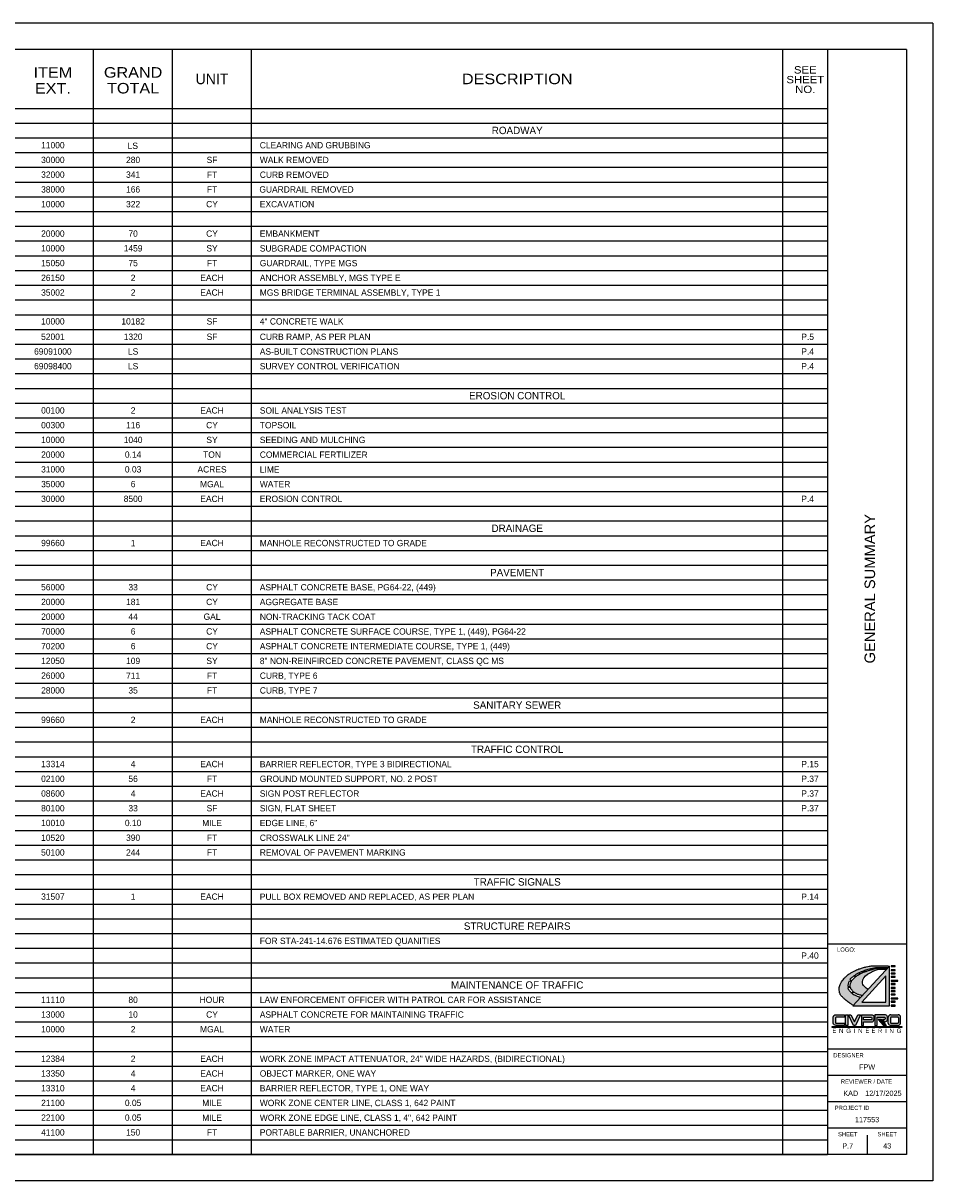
# Model space of a CAD drawing. Header units: feet. Extents: x 4.5 to 38.5, y 187.4 to 209.4.
# Tile 2 of 2: x 21.2 to 38.5, y 187.4 to 209.4. Entities that reach past the tile are written whole.
import ezdxf
from ezdxf.enums import TextEntityAlignment as Align

# ---------------------------------------------------------------- set-up
doc = ezdxf.new("R2010")
doc.units = ezdxf.units.FT
doc.header["$MEASUREMENT"] = 0
for name, color, linetype in [('DR_P_Text', 7, 'Continuous'), ('SH_Border', 7, 'Continuous'), ('SH_Data', 7, 'Continuous'), ('SH_Text', 7, 'Continuous'), ('SHT_LOGO_BLACK', 7, 'Continuous'), ('SHT_LOGO_BLUE', 160, 'Continuous'), ('SHT_LOGO_GREY', 9, 'Continuous')]:
    doc.layers.add(name, color=color, linetype=linetype)
doc.styles.add('Font 70-Sub Title', font='txt', dxfattribs={"width": 1.15, "height": 0.17})
doc.styles.add('Font 70-Title', font='txt', dxfattribs={"width": 1.15, "height": 0.2})
doc.styles.add('OHDOTSymbols', font='arial.ttf')
doc.styles.add('Straight-Normal', font='font30.shx', dxfattribs={"height": 0.1})
doc.styles.add('Straight-Sub Title', font='font30.shx', dxfattribs={"height": 0.17})

msp = doc.modelspace()

# ---------------------------------------------------------------- hatches: boundary and pattern name
at = {"layer": 'SHT_LOGO_BLACK', "linetype": 'Continuous'}
h = msp.add_hatch(color=256, dxfattribs=at)
h.dxf.hatch_style = 1
h.paths.add_polyline_path([(36.973, 190.967, -0.010054), (36.968, 190.972), (37, 191.005, 0.003974), (37.004, 191.001, 0.040776), (37.01, 190.997, 0.006066), (37.055, 190.971, 0.061249), (37.105, 190.95, 0.038297), (37.165, 190.938), (37.272, 191.054), (37.234, 191.078), (37.217, 191.098), (37.185, 191.128), (37.174, 191.149), (37.166, 191.171), (37.167, 191.198), (37.173, 191.234), (37.189, 191.271), (37.22, 191.309), (37.263, 191.342), (37.309, 191.369), (37.366, 191.399), (37.412, 191.418), (37.449, 191.43), (37.51, 191.44), (37.596, 191.44), (37.628, 191.439), (37.644, 191.457, -0.000418), (37.599, 191.457, -0.000949), (37.575, 191.457, -0.000351), (37.505, 191.458, 0.00107), (37.483, 191.458, 0.017555), (37.455, 191.457, 0.017743), (37.427, 191.454, 0.003592), (37.423, 191.454), (37.42, 191.469, -0.03869), (37.428, 191.47, -0.000239), (37.434, 191.47, 0.000026), (37.485, 191.47, 0.000048), (37.562, 191.47, 0.000037), (37.656, 191.47), (37.682, 191.497, 0.003624), (37.608, 191.501, 0.007413), (37.572, 191.502, 0.000904), (37.454, 191.504, 0.00451), (37.43, 191.504, 0.019073), (37.365, 191.502, 0.017331), (37.294, 191.494, 0.019514), (37.238, 191.483, 0.015338), (37.166, 191.464, 0.012204), (37.098, 191.442, 0.017423), (37.051, 191.423, 0.014015), (37.018, 191.408, 0.009535), (36.97, 191.383, 0.020378), (36.915, 191.35, 0.02598), (36.875, 191.32, 0.027565), (36.847, 191.295, 0.018891), (36.811, 191.255, 0.020789), (36.781, 191.216, 0.020828), (36.755, 191.175, 0.034599), (36.74, 191.145, 0.032145), (36.728, 191.111, 0.062269), (36.722, 191.068, 0.050433), (36.727, 191.013, 0.025118), (36.736, 190.976, 0.057831), (36.742, 190.96, 0.025804), (36.756, 190.939, 0.04348), (36.766, 190.928, 0.002738), (36.783, 190.91, 0.002118), (36.806, 190.889, 0.001598), (36.844, 190.853, 0.006576), (36.853, 190.845, 0.02396), (36.856, 190.843, 0.001113), (36.922, 190.795, 0.009085), (36.946, 190.778, 0.004888), (36.99, 190.749), (37.131, 190.902, -0.03184), (37.102, 190.906, -0.071165), (37.072, 190.917, -0.016789), (37.047, 190.931, 0.028454), (37.033, 190.939, 0.050722), (37.008, 190.947, -0.071433), (36.991, 190.954, -0.049376)])
h.paths.add_polyline_path([(36.959, 190.981, -0.010823), (36.954, 190.987, -0.001747), (36.941, 191.003, 0.001596), (36.926, 191.021, 0.003876), (36.912, 191.038, -0.006206), (36.903, 191.048, -0.097322), (36.899, 191.057, -0.038974), (36.894, 191.079, -0.011737), (36.893, 191.089), (36.935, 191.094, 0.028633), (36.941, 191.075, 0.056422), (36.949, 191.061, 0.018655), (36.962, 191.044, 0.019312), (36.975, 191.029, 0.013666), (36.989, 191.015, 0.001157), (36.991, 191.013)], flags=16)
h.paths.add_polyline_path([(36.932, 191.11), (36.892, 191.108, -0.015908), (36.892, 191.119, -0.022838), (36.895, 191.141, -0.018474), (36.9, 191.167, -0.026037), (36.908, 191.194, -0.016666), (36.917, 191.217), (36.956, 191.206, 0.001651), (36.954, 191.202, 0.015544), (36.944, 191.179, 0.016487), (36.935, 191.157, 0.075188), (36.931, 191.131, 0.042887)], flags=16)
h.paths.add_polyline_path([(36.963, 191.219), (36.924, 191.233, -0.024038), (36.935, 191.253, -0.06415), (36.946, 191.266, -0.021969), (36.962, 191.28, -0.008749), (37.004, 191.311, -0.000355), (37.007, 191.314), (37.029, 191.286, 0.002531), (37.009, 191.269, 0.006928), (36.979, 191.242, 0.028635), (36.972, 191.235, 0.053806), (36.968, 191.23, 0.004266)], flags=16)
h.paths.add_polyline_path([(37.036, 191.292), (37.015, 191.319, -0.00319), (37.047, 191.342, -0.013578), (37.061, 191.351, -0.029845), (37.089, 191.367, -0.004092), (37.099, 191.371), (37.115, 191.345, 0.013659), (37.079, 191.324, 0.029225), (37.056, 191.309, 0.009297), (37.042, 191.297, 0.000639)], flags=16)
h.paths.add_polyline_path([(37.123, 191.349), (37.108, 191.375, -0.011307), (37.137, 191.387, -0.010591), (37.159, 191.395, 0.011749), (37.18, 191.402, 0.016183), (37.193, 191.408), (37.202, 191.385, 0.017905), (37.169, 191.372, 0.011223)], flags=16)
h.paths.add_polyline_path([(37.211, 191.389), (37.202, 191.412, 0.010824), (37.211, 191.417, -0.05835), (37.231, 191.425, -0.01154), (37.253, 191.431, -0.00345), (37.298, 191.442), (37.306, 191.419, 0.012845), (37.263, 191.407, 0.008036), (37.235, 191.397, 0.004709)], flags=16)
h.paths.add_polyline_path([(37.316, 191.422), (37.309, 191.444, -0.000481), (37.339, 191.451, 0.000864), (37.352, 191.454, 0.00468), (37.374, 191.459, -0.004072), (37.398, 191.465, -0.008774), (37.41, 191.468), (37.414, 191.452, 0.005656), (37.408, 191.451, 0.0202), (37.391, 191.446, 0.019573), (37.368, 191.439, -0.017067), (37.342, 191.429, -0.007865)], flags=16)
h = msp.add_hatch(color=256, dxfattribs=at)
h.dxf.hatch_style = 1
h.paths.add_polyline_path([(37.713, 190.737), (37.789, 190.737), (37.789, 190.752), (37.713, 190.752)])
h.paths.add_polyline_path([(37.713, 190.828), (37.713, 190.813), (37.789, 190.813), (37.789, 190.828)])
h.paths.add_polyline_path([(37.835, 190.875), (37.835, 190.889), (37.713, 190.889), (37.712, 190.875)])
h.paths.add_polyline_path([(37.713, 190.965), (37.713, 190.951), (37.789, 190.951), (37.789, 190.965)])
h.paths.add_polyline_path([(37.713, 191.012), (37.789, 191.012), (37.789, 191.027), (37.713, 191.027)])
h.paths.add_polyline_path([(37.713, 191.088), (37.713, 191.074), (37.789, 191.074), (37.789, 191.088)])
h.paths.add_polyline_path([(37.713, 191.164), (37.713, 191.15), (37.789, 191.15), (37.789, 191.164)])
h.paths.add_polyline_path([(37.835, 191.211), (37.835, 191.226), (37.713, 191.226), (37.712, 191.211)])
h.paths.add_polyline_path([(37.789, 191.287), (37.789, 191.302), (37.713, 191.302), (37.713, 191.287)])
h.paths.add_polyline_path([(37.713, 191.363), (37.713, 191.348), (37.789, 191.348), (37.789, 191.363)])
h.paths.add_polyline_path([(37.789, 191.41), (37.789, 191.424), (37.713, 191.424), (37.713, 191.41)])
h.paths.add_polyline_path([(37.789, 191.486), (37.789, 191.5), (37.713, 191.5), (37.713, 191.486)])
at = {"layer": 'SHT_LOGO_BLUE'}
h = msp.add_hatch(color=256, dxfattribs=at)
h.dxf.hatch_style = 1
h.paths.add_polyline_path([(36.652, 190.51, -0.44246), (36.667, 190.527), (36.825, 190.527), (36.825, 190.57), (36.656, 190.57, 0.436831), (36.61, 190.527), (36.61, 190.413, 0.355742), (36.665, 190.368), (36.823, 190.368), (36.823, 190.41), (36.669, 190.41, -0.466077), (36.652, 190.424)])
h.paths.add_polyline_path([(36.885, 190.57), (36.841, 190.57), (36.841, 190.367), (36.885, 190.368)])
h.paths.add_polyline_path([(36.995, 190.368), (37.032, 190.368), (37.127, 190.57), (37.08, 190.57), (37.011, 190.436), (36.946, 190.57), (36.898, 190.57)])
h.paths.add_polyline_path([(37.184, 190.435), (37.339, 190.435, 0.384335), (37.381, 190.473), (37.382, 190.535, 0.413942), (37.347, 190.57), (37.148, 190.57), (37.148, 190.367), (37.184, 190.367)])
h.paths.add_polyline_path([(37.186, 190.477), (37.186, 190.526), (37.33, 190.526, -0.363757), (37.344, 190.515, -0.087868), (37.344, 190.491, -0.553906), (37.329, 190.477)], flags=16)
h.paths.add_polyline_path([(37.587, 190.484), (37.543, 190.484), (37.58, 190.439), (37.595, 190.439, 0.37317), (37.638, 190.476), (37.638, 190.532, 0.37162), (37.605, 190.569), (37.399, 190.569), (37.399, 190.368), (37.442, 190.368), (37.442, 190.526), (37.582, 190.526, -0.38138), (37.595, 190.515), (37.595, 190.495, -0.307867)])
h.paths.add_polyline_path([(37.702, 190.57, 0.436831), (37.656, 190.527), (37.656, 190.413, 0.355742), (37.711, 190.368), (37.834, 190.368, 0.355742), (37.889, 190.413), (37.889, 190.527, 0.436831), (37.843, 190.57)])
h.paths.add_polyline_path([(37.832, 190.527, -0.386521), (37.847, 190.513), (37.847, 190.428, -0.436448), (37.832, 190.41), (37.715, 190.41, -0.466076), (37.698, 190.424), (37.698, 190.51, -0.44246), (37.713, 190.527)], flags=16)
h = msp.add_hatch(color=256, dxfattribs=at)
h.dxf.hatch_style = 1
h.paths.add_polyline_path([(37.529, 190.484), (37.5, 190.484), (37.598, 190.368), (37.623, 190.368)])
at = {"layer": 'SHT_LOGO_GREY'}
h = msp.add_hatch(color=256, dxfattribs=at)
h.dxf.hatch_style = 1
h.paths.add_polyline_path([(37.682, 191.497), (36.98, 190.739), (37.682, 190.739)])
h.paths.add_polyline_path([(37.607, 190.813), (37.153, 190.813), (37.607, 191.311)], flags=16)
h = msp.add_hatch(color=256, dxfattribs=at)
h.dxf.hatch_style = 1
h.paths.add_polyline_path([(37.496, 190.484), (37.466, 190.484), (37.565, 190.368), (37.589, 190.368)])

# ---------------------------------------------------------------- linework, layer by layer
at = {"layer": 'SH_Border'}
for p, q in [((38.503, 209.416), (4.503, 209.416)), ((38.503, 209.416), (38.503, 187.416)), ((38.003, 208.916), (5.003, 208.916)), ((36.503, 208.916), (36.503, 187.916)), ((38.003, 208.916), (38.003, 187.916)), ((38.003, 191.916), (36.503, 191.916)), ((38.003, 189.916), (36.503, 189.916)), ((38.003, 189.416), (36.503, 189.416)), ((38.003, 188.916), (36.503, 188.916)), ((38.003, 188.416), (36.503, 188.416)), ((37.253, 188.286), (37.253, 187.916)), ((38.003, 187.916), (5.003, 187.916)), ((38.503, 187.416), (4.503, 187.416))]:
    msp.add_line(p, q, dxfattribs=at)
at = {"layer": 'SH_Data', "color": 7, "linetype": 'Continuous'}
for p, q in [((22.553, 187.916), (22.553, 208.916)), ((24.053, 187.916), (24.053, 208.916)), ((25.553, 187.916), (25.553, 208.916)), ((35.653, 187.916), (35.653, 208.916)), ((6.003, 207.796), (36.503, 207.796)), ((6.003, 207.516), (36.503, 207.516)), ((6.003, 207.236), (36.503, 207.236)), ((6.003, 206.956), (36.503, 206.956)), ((6.003, 206.676), (36.503, 206.676)), ((6.003, 206.396), (36.503, 206.396)), ((6.003, 206.116), (36.503, 206.116)), ((6.003, 205.836), (36.503, 205.836)), ((6.003, 205.556), (36.503, 205.556)), ((6.003, 205.276), (36.503, 205.276)), ((6.003, 204.996), (36.503, 204.996)), ((6.003, 204.716), (36.503, 204.716)), ((6.003, 204.436), (36.503, 204.436)), ((6.003, 204.156), (36.503, 204.156)), ((6.003, 203.876), (36.503, 203.876)), ((6.003, 203.596), (36.503, 203.596)), ((6.003, 203.316), (36.503, 203.316)), ((6.003, 203.036), (36.503, 203.036)), ((6.003, 202.756), (36.503, 202.756)), ((6.003, 202.476), (36.503, 202.476)), ((6.003, 202.196), (36.503, 202.196)), ((6.003, 201.916), (36.503, 201.916)), ((6.003, 201.636), (36.503, 201.636)), ((6.003, 201.356), (36.503, 201.356)), ((6.003, 201.076), (36.503, 201.076)), ((6.003, 200.796), (36.503, 200.796)), ((6.003, 200.516), (36.503, 200.516)), ((6.003, 200.236), (36.503, 200.236)), ((6.003, 199.956), (36.503, 199.956)), ((6.003, 199.676), (36.503, 199.676)), ((6.003, 199.396), (36.503, 199.396)), ((6.003, 199.116), (36.503, 199.116)), ((6.003, 198.836), (36.503, 198.836)), ((6.003, 198.556), (36.503, 198.556)), ((6.003, 198.276), (36.503, 198.276)), ((6.003, 197.996), (36.503, 197.996)), ((6.003, 197.716), (36.503, 197.716)), ((6.003, 197.436), (36.503, 197.436)), ((6.003, 197.156), (36.503, 197.156)), ((6.003, 196.876), (36.503, 196.876)), ((6.003, 196.596), (36.503, 196.596)), ((6.003, 196.316), (36.503, 196.316)), ((6.003, 196.036), (36.503, 196.036)), ((6.003, 195.756), (36.503, 195.756)), ((6.003, 195.476), (36.503, 195.476)), ((6.003, 195.196), (36.503, 195.196)), ((6.003, 194.916), (36.503, 194.916)), ((6.003, 194.636), (36.503, 194.636)), ((6.003, 194.356), (36.503, 194.356)), ((6.003, 194.076), (36.503, 194.076)), ((6.003, 193.796), (36.503, 193.796)), ((6.003, 193.516), (36.503, 193.516)), ((6.003, 193.236), (36.503, 193.236)), ((6.003, 192.956), (36.503, 192.956)), ((6.003, 192.676), (36.503, 192.676)), ((6.003, 192.396), (36.503, 192.396)), ((6.003, 192.116), (36.503, 192.116)), ((6.003, 191.836), (36.503, 191.836)), ((6.003, 191.556), (36.503, 191.556)), ((6.003, 191.276), (36.503, 191.276)), ((6.003, 190.996), (36.503, 190.996)), ((6.003, 190.716), (36.503, 190.716)), ((6.003, 190.436), (36.503, 190.436)), ((6.003, 190.156), (36.503, 190.156)), ((6.003, 189.876), (36.503, 189.876)), ((6.003, 189.596), (36.503, 189.596)), ((6.003, 189.316), (36.503, 189.316)), ((6.003, 189.036), (36.503, 189.036)), ((6.003, 188.756), (36.503, 188.756)), ((6.003, 188.476), (36.503, 188.476)), ((6.003, 188.196), (36.503, 188.196)), ((6.003, 187.916), (36.503, 187.916))]:
    msp.add_line(p, q, dxfattribs=at)
at = {"layer": 'SHT_LOGO_BLACK'}
for p, q in [((37.007, 191.314, -812.715), (37.029, 191.286, -812.715)), ((37.015, 191.319, -812.715), (37.036, 191.292, -812.715)), ((37.099, 191.371, -812.715), (37.115, 191.345, -812.715)), ((37.108, 191.375, -812.715), (37.123, 191.349, -812.715))]:
    msp.add_line(p, q, dxfattribs=at)
for points in [[(36.99, 190.749, -0.004888), (36.946, 190.778, -0.009085), (36.922, 190.795, -0.001113), (36.856, 190.843, -0.02396), (36.853, 190.845, -0.006576), (36.844, 190.853, -0.001598), (36.806, 190.889, -0.002118), (36.783, 190.91, -0.002738), (36.766, 190.928, -0.04348), (36.756, 190.939, -0.025804), (36.742, 190.96, -0.057831), (36.736, 190.976, -0.025118), (36.727, 191.013, -0.050433), (36.722, 191.068, -0.062269), (36.728, 191.111, -0.032145), (36.74, 191.145, -0.034599), (36.755, 191.175, -0.020828), (36.781, 191.216, -0.020789), (36.811, 191.255, -0.018891), (36.847, 191.295, -0.027565), (36.875, 191.32, -0.02598), (36.915, 191.35, -0.020378), (36.97, 191.383, -0.009535), (37.018, 191.408, -0.014015), (37.051, 191.423, -0.017423), (37.098, 191.442, -0.012204), (37.166, 191.464, -0.015338), (37.238, 191.483, -0.019514), (37.294, 191.494, -0.017331), (37.365, 191.502, -0.019073), (37.43, 191.504, -0.00451), (37.454, 191.504, -0.000904), (37.572, 191.502, -0.007413), (37.608, 191.501, -0.003624), (37.682, 191.497)], [(37.108, 191.375, -0.011307), (37.137, 191.387, -0.010591), (37.159, 191.395, 0.011749), (37.18, 191.402, 0.016183), (37.193, 191.408, -0.05835)], [(37.202, 191.412, 0.010824), (37.211, 191.417, -0.05835), (37.231, 191.425, -0.01154), (37.253, 191.431, -0.00345), (37.298, 191.442, -0.000438)], [(37.211, 191.389, -0.004709), (37.235, 191.397, -0.008036), (37.263, 191.407, -0.011799), (37.302, 191.418, 0.001031), (37.306, 191.419, 0.017067)], [(37.309, 191.444, -0.0002), (37.312, 191.445, -0.000438), (37.339, 191.451, 0.000864), (37.352, 191.454, 0.00468), (37.374, 191.459, -0.004072), (37.398, 191.465, -0.008774), (37.41, 191.468, -0.040254)], [(37.316, 191.422, 0.007865), (37.342, 191.429, 0.017067), (37.368, 191.439, -0.019573), (37.391, 191.446, -0.0202), (37.408, 191.451, -0.005656), (37.414, 191.452, -0.017743)], [(37.42, 191.469, -0.03869), (37.428, 191.47, -0.000239), (37.434, 191.47, 0.000026), (37.485, 191.47, 0.000048), (37.562, 191.47, 0.000037), (37.656, 191.47)], [(37.423, 191.454, -0.003592), (37.427, 191.454, -0.017743), (37.455, 191.457, -0.017555), (37.483, 191.458, -0.00107), (37.505, 191.458, 0.000351), (37.575, 191.457, 0.000949), (37.599, 191.457, 0.000418), (37.644, 191.457)], [(36.892, 191.108, -0.015908), (36.892, 191.119, -0.022838), (36.895, 191.141, -0.018474), (36.9, 191.167, -0.026037), (36.908, 191.194, -0.016666), (36.917, 191.217, -0.03409)], [(36.924, 191.233, -0.024038), (36.935, 191.253, -0.06415), (36.946, 191.266, -0.021969), (36.962, 191.28, -0.008749), (37.004, 191.311, -0.000355), (37.007, 191.314, -0.013578)], [(36.932, 191.11, -0.042886), (36.931, 191.131, -0.075188), (36.935, 191.157, -0.016487), (36.944, 191.179, -0.015544), (36.954, 191.202, -0.001651), (36.956, 191.206, -0.053806)], [(36.963, 191.219, -0.004266), (36.968, 191.23, -0.053806), (36.972, 191.235, -0.028635), (36.979, 191.242, -0.006928), (37.009, 191.269, -0.002531), (37.029, 191.286, -0.009297)], [(37.015, 191.319, -0.00319), (37.047, 191.342, -0.013578), (37.061, 191.351, -0.029845), (37.089, 191.367, -0.004092), (37.099, 191.371, -0.010591)], [(37.036, 191.292, -0.000639), (37.042, 191.297, -0.009297), (37.056, 191.309, -0.029225), (37.079, 191.324, -0.013659), (37.115, 191.345, -0.011561)], [(37.123, 191.349, -0.011223), (37.169, 191.372, -0.017453), (37.202, 191.385, -0.000163), (37.202, 191.385, -0.008036)], [(36.959, 190.981, -0.010823), (36.954, 190.987, -0.001747), (36.941, 191.003, 0.001596), (36.926, 191.021, 0.003876), (36.912, 191.038, -0.006206), (36.903, 191.048, -0.097322), (36.899, 191.057, -0.038974), (36.894, 191.079, -0.011737), (36.893, 191.089, -0.026776)], [(36.991, 191.013, -0.001157), (36.989, 191.015, -0.013666), (36.975, 191.029, -0.019312), (36.962, 191.044, -0.018655), (36.949, 191.061, -0.056422), (36.941, 191.075, -0.028633), (36.935, 191.094, -0.064453)], [(37.131, 190.902, -0.03184), (37.102, 190.906, -0.071165), (37.072, 190.917, -0.016789), (37.047, 190.931, 0.028454), (37.033, 190.939, 0.050722), (37.008, 190.947, -0.071433), (36.991, 190.954, -0.049376), (36.973, 190.967, -0.010054), (36.968, 190.972, -0.001747)], [(37.165, 190.938, -0.038297), (37.105, 190.95, -0.061249), (37.055, 190.971, -0.006066), (37.01, 190.997, -0.040776), (37.004, 191.001, -0.003974), (37, 191.005, -0.013666)]]:
    msp.add_lwpolyline(points, format="xyb", dxfattribs=at)
at = {"layer": 'SHT_LOGO_BLACK', "elevation": -812.715}
for points in [[(37.272, 191.054), (37.234, 191.078), (37.217, 191.098), (37.185, 191.128), (37.174, 191.149), (37.166, 191.171), (37.167, 191.198), (37.173, 191.234), (37.189, 191.271), (37.22, 191.309), (37.263, 191.342), (37.309, 191.369), (37.366, 191.399), (37.412, 191.418), (37.449, 191.43), (37.51, 191.44), (37.596, 191.44), (37.628, 191.439)], [(37.193, 191.408), (37.202, 191.385)], [(37.202, 191.412), (37.211, 191.389)], [(37.298, 191.442), (37.306, 191.419)], [(37.309, 191.444), (37.316, 191.422)], [(37.41, 191.468), (37.414, 191.452)], [(37.42, 191.469), (37.423, 191.454)], [(36.917, 191.217), (36.956, 191.206)], [(36.924, 191.233), (36.963, 191.219)], [(36.892, 191.108), (36.932, 191.11)], [(36.893, 191.089), (36.935, 191.094)], [(36.959, 190.981), (36.991, 191.013)], [(36.968, 190.972), (37, 191.005)]]:
    msp.add_lwpolyline(points, dxfattribs=at)
at = {"layer": 'SHT_LOGO_BLACK', "linetype": 'Continuous', "elevation": -812.715}
for points in [[(37.713, 191.486), (37.789, 191.486), (37.789, 191.5), (37.713, 191.5)], [(37.713, 191.41), (37.789, 191.41), (37.789, 191.424), (37.713, 191.424)], [(37.712, 191.211), (37.835, 191.211), (37.835, 191.226), (37.713, 191.226)], [(37.713, 191.348), (37.789, 191.348), (37.789, 191.363), (37.713, 191.363)], [(37.713, 191.287), (37.789, 191.287), (37.789, 191.302), (37.713, 191.302)], [(37.713, 191.15), (37.789, 191.15), (37.789, 191.164), (37.713, 191.164)], [(37.713, 191.074), (37.789, 191.074), (37.789, 191.088), (37.713, 191.088)], [(37.713, 191.012), (37.789, 191.012), (37.789, 191.027), (37.713, 191.027)], [(37.713, 190.951), (37.789, 190.951), (37.789, 190.965), (37.713, 190.965)], [(37.712, 190.875), (37.835, 190.875), (37.835, 190.889), (37.713, 190.889)], [(37.713, 190.813), (37.789, 190.813), (37.789, 190.828), (37.713, 190.828)], [(37.713, 190.737), (37.789, 190.737), (37.789, 190.752), (37.713, 190.752)]]:
    msp.add_lwpolyline(points, close=True, dxfattribs=at)
at = {"layer": 'SHT_LOGO_BLACK'}
msp.add_lwpolyline([(36.586, 190.337), (37.919, 190.337), (37.919, 190.343), (36.586, 190.343)], close=True, dxfattribs=at)
at = {"layer": 'SHT_LOGO_BLUE'}
for p, q in [((37.656, 190.413), (37.656, 190.527)), ((37.702, 190.57), (37.843, 190.57)), ((37.832, 190.527), (37.713, 190.527)), ((37.889, 190.413), (37.889, 190.527)), ((37.698, 190.513), (37.698, 190.424)), ((37.834, 190.368), (37.711, 190.368)), ((37.715, 190.41), (37.83, 190.41)), ((37.847, 190.513), (37.847, 190.424))]:
    msp.add_line(p, q, dxfattribs=at)
for points in [[(36.669, 190.41), (36.823, 190.41), (36.823, 190.368), (36.665, 190.368, -0.355742), (36.61, 190.413), (36.61, 190.527, -0.436831), (36.656, 190.57), (36.825, 190.57), (36.825, 190.527), (36.667, 190.527, 0.386521), (36.652, 190.513), (36.652, 190.424, 0.466077), (36.669, 190.41, -0.087106)], [(37.148, 190.57), (37.347, 190.57, -0.413942), (37.382, 190.535), (37.381, 190.473)], [(37.329, 190.477), (37.186, 190.477), (37.186, 190.526), (37.33, 190.526, -0.363757), (37.344, 190.515, -0.087868), (37.344, 190.491, -0.553906), (37.329, 190.477, 0.590972)], [(37.399, 190.368), (37.442, 190.368), (37.442, 190.526), (37.582, 190.526, -0.38138), (37.595, 190.515), (37.595, 190.495, -0.307867), (37.587, 190.484), (37.543, 190.484), (37.58, 190.439), (37.595, 190.439, 0.37317), (37.638, 190.476), (37.638, 190.532, 0.37162), (37.605, 190.569), (37.399, 190.569), (37.399, 190.368)]]:
    msp.add_lwpolyline(points, format="xyb", dxfattribs=at)
for points in [[(36.841, 190.367), (36.841, 190.57), (36.885, 190.57), (36.885, 190.368)], [(36.898, 190.57), (36.946, 190.57), (37.011, 190.436), (37.08, 190.57), (37.127, 190.57), (37.032, 190.368), (36.995, 190.368)]]:
    msp.add_lwpolyline(points, close=True, dxfattribs=at)
for points in [[(37.148, 190.57), (37.148, 190.367), (37.184, 190.367), (37.184, 190.435), (37.339, 190.435)], [(37.529, 190.484), (37.5, 190.484), (37.598, 190.368), (37.623, 190.368), (37.529, 190.484)]]:
    msp.add_lwpolyline(points, dxfattribs=at)
for centre, radius, start, end in [((37.699, 190.527), 0.043, 85.6112, 180), ((37.713, 190.512), 0.015, 90, 174.5302), ((37.832, 190.512), 0.015, 5.4698, 90), ((37.846, 190.527), 0.043, 360, 94.3888), ((37.339, 190.477), 0.0423, 270, 354.0941), ((37.711, 190.424), 0.0563, 191.6696, 270), ((37.713, 190.424), 0.0145, 180, 279.9565), ((37.831, 190.426), 0.0163, 267.1793, 352.8642), ((37.834, 190.424), 0.0563, 270, 348.3304)]:
    msp.add_arc(centre, radius, start, end, dxfattribs=at)
at = {"layer": 'SHT_LOGO_GREY', "elevation": -812.715}
msp.add_lwpolyline([(36.98, 190.739), (37.682, 190.739), (37.682, 191.497), (36.98, 190.739)], dxfattribs=at)
msp.add_lwpolyline([(37.153, 190.813), (37.607, 190.813), (37.607, 191.311)], close=True, dxfattribs=at)
at = {"layer": 'SHT_LOGO_GREY'}
msp.add_lwpolyline([(37.496, 190.484), (37.466, 190.484), (37.565, 190.368), (37.589, 190.368), (37.496, 190.484)], dxfattribs=at)

# ---------------------------------------------------------------- texts
at = {"layer": 'DR_P_Text', "style": 'Straight-Normal'}
for s, insert, char_height, width, attachment_point in [('ROADWAY', (30.603, 207.376), 0.14, 2.45213, 5), ('11000', (21.778, 207.096), 0.12, 2.45213, 5), ('LS', (23.298, 207.085), 0.12, 2.45213, 5), ('CLEARING AND GRUBBING', (25.711, 207.156), 0.12, 2.45213, 1), ('30000', (21.778, 206.816), 0.12, 2.45213, 5), ('280', (23.303, 206.816), 0.12, 2.45213, 5), ('SF', (24.803, 206.816), 0.12, 2.45213, 5), ('WALK REMOVED', (25.711, 206.876), 0.12, 2.45213, 1), ('32000', (21.778, 206.536), 0.12, 2.45213, 5), ('341', (23.303, 206.536), 0.12, 2.45213, 5), ('FT', (24.803, 206.536), 0.12, 2.45213, 5), ('CURB REMOVED', (25.711, 206.596), 0.12, 2.45213, 1), ('38000', (21.778, 206.256), 0.12, 2.45213, 5), ('166', (23.303, 206.256), 0.12, 2.45213, 5), ('FT', (24.803, 206.256), 0.12, 2.45213, 5), ('GUARDRAIL REMOVED', (25.703, 206.316), 0.12, 2.45213, 1), ('10000', (21.778, 205.976), 0.12, 2.45213, 5), ('322', (23.303, 205.976), 0.12, 2.45213, 5), ('CY', (24.803, 205.976), 0.12, 2.45213, 5), ('EXCAVATION', (25.711, 206.036), 0.12, 2.45213, 1), ('20000', (21.778, 205.416), 0.12, 2.45213, 5), ('70', (23.303, 205.416), 0.12, 2.45213, 5), ('CY', (24.803, 205.416), 0.12, 2.45213, 5), ('EMBANKMENT', (25.711, 205.476), 0.12, 2.45213, 1), ('10000', (21.778, 205.136), 0.12, 2.45213, 5), ('1459', (23.303, 205.136), 0.12, 2.45213, 5), ('SY', (24.803, 205.136), 0.12, 2.45213, 5), ('SUBGRADE COMPACTION', (25.711, 205.196), 0.12, 2.45213, 1), ('15050', (21.778, 204.856), 0.12, 2.45213, 5), ('75', (23.303, 204.856), 0.12, 2.45213, 5), ('FT', (24.803, 204.856), 0.12, 2.45213, 5), ('GUARDRAIL, TYPE MGS', (25.711, 204.916), 0.12, 2.45213, 1), ('26150', (21.778, 204.576), 0.12, 2.45213, 5), ('2', (23.303, 204.576), 0.12, 2.45213, 5), ('EACH', (24.803, 204.576), 0.12, 2.45213, 5), ('ANCHOR ASSEMBLY, MGS TYPE E', (25.711, 204.636), 0.12, 3.67237, 1), ('35002', (21.778, 204.296), 0.12, 2.45213, 5), ('2', (23.303, 204.296), 0.12, 2.45213, 5), ('EACH', (24.803, 204.296), 0.12, 2.45213, 5), ('MGS BRIDGE TERMINAL ASSEMBLY, TYPE 1', (25.711, 204.356), 0.12, 7.38372, 1), ('10000', (21.778, 203.748), 0.12, 2.45213, 5), ('10182', (23.303, 203.748), 0.12, 2.45213, 5), ('SF', (24.803, 203.748), 0.12, 2.45213, 5), ('4" CONCRETE WALK', (25.711, 203.808), 0.12, 2.45213, 1), ('52001', (21.778, 203.456), 0.12, 2.45213, 5), ('1320', (23.303, 203.456), 0.12, 2.45213, 5), ('SF', (24.803, 203.456), 0.12, 2.45213, 5), ('CURB RAMP, AS PER PLAN', (25.711, 203.516), 0.12, 2.45213, 1), ('P.5', (36.003, 203.516), 0.12, 4.50711, 1), ('69091000', (21.778, 203.176), 0.12, 2.45213, 5), ('LS', (23.303, 203.176), 0.12, 2.45213, 5), ('AS-BUILT CONSTRUCTION PLANS', (25.711, 203.236), 0.12, 5.56833, 1), ('P.4', (36.003, 203.236), 0.12, 4.50711, 1), ('69098400', (21.778, 202.896), 0.12, 2.45213, 5), ('LS', (23.303, 202.896), 0.12, 2.45213, 5), ('SURVEY CONTROL VERIFICATION', (25.711, 202.956), 0.12, 9.9494, 1), ('P.4', (36.003, 202.956), 0.12, 4.50711, 1), ('EROSION CONTROL', (30.603, 202.336), 0.14, 2.45213, 5), ('00100', (21.778, 202.056), 0.12, 2.45213, 5), ('2', (23.303, 202.056), 0.12, 2.45213, 5), ('EACH', (24.803, 202.056), 0.12, 2.45213, 5), ('SOIL ANALYSIS TEST', (25.711, 202.116), 0.12, 9.82014, 1), ('00300', (21.778, 201.776), 0.12, 2.45213, 5), ('116', (23.303, 201.776), 0.12, 2.45213, 5), ('CY', (24.803, 201.776), 0.12, 2.45213, 5), ('TOPSOIL', (25.711, 201.836), 0.12, 9.73397, 1), ('10000', (21.778, 201.496), 0.12, 2.45213, 5), ('1040', (23.303, 201.496), 0.12, 2.45213, 5), ('SY', (24.803, 201.496), 0.12, 2.45213, 5), ('SEEDING AND MULCHING', (25.711, 201.556), 0.12, 9.93504, 1), ('20000', (21.778, 201.216), 0.12, 2.45213, 5), ('0.14', (23.303, 201.216), 0.12, 2.45213, 5), ('TON', (24.803, 201.216), 0.12, 2.45213, 5), ('COMMERCIAL FERTILIZER', (25.711, 201.276), 0.12, 9.84887, 1), ('31000', (21.778, 200.936), 0.12, 2.45213, 5), ('0.03', (23.303, 200.936), 0.12, 2.45213, 5), ('ACRES', (24.803, 200.936), 0.12, 2.45213, 5), ('LIME', (25.711, 200.996), 0.12, 9.94941, 1), ('35000', (21.778, 200.656), 0.12, 2.45213, 5), ('6', (23.303, 200.656), 0.12, 2.45213, 5), ('MGAL', (24.803, 200.656), 0.12, 2.45213, 5), ('WATER', (25.711, 200.716), 0.12, 9.94941, 1), ('30000', (21.778, 200.376), 0.12, 2.45213, 5), ('8500', (23.303, 200.376), 0.12, 2.45213, 5), ('EACH', (24.803, 200.376), 0.12, 2.45213, 5), ('EROSION CONTROL', (25.711, 200.436), 0.12, 2.45213, 1), ('P.4', (36.003, 200.436), 0.12, 4.50711, 1), ('DRAINAGE', (30.603, 199.816), 0.14, 2.45213, 5), ('99660', (21.778, 199.536), 0.12, 2.45213, 5), ('1', (23.303, 199.536), 0.12, 2.45213, 5), ('EACH', (24.803, 199.536), 0.12, 2.45213, 5), ('MANHOLE RECONSTRUCTED TO GRADE', (25.711, 199.596), 0.12, 9.92451, 1), ('PAVEMENT', (30.603, 198.976), 0.14, 2.45213, 5), ('56000', (21.778, 198.696), 0.12, 2.45213, 5), ('33', (23.303, 198.696), 0.12, 2.45213, 5), ('CY', (24.803, 198.696), 0.12, 2.45213, 5), ('ASPHALT CONCRETE BASE, PG64-22, (449)', (25.711, 198.756), 0.12, 4.01141, 1), ('20000', (21.778, 198.416), 0.12, 2.45213, 5), ('181', (23.303, 198.416), 0.12, 2.45213, 5), ('CY', (24.803, 198.416), 0.12, 2.45213, 5), ('AGGREGATE BASE', (25.711, 198.476), 0.12, 2.45213, 1), ('20000', (21.778, 198.136), 0.12, 2.45213, 5), ('44', (23.303, 198.136), 0.12, 2.45213, 5), ('GAL', (24.803, 198.136), 0.12, 2.45213, 5), ('NON-TRACKING TACK COAT', (25.711, 198.196), 0.12, 2.45213, 1), ('70000', (21.778, 197.856), 0.12, 2.45213, 5), ('6', (23.303, 197.856), 0.12, 2.45213, 5), ('CY', (24.803, 197.856), 0.12, 2.45213, 5), ('ASPHALT CONCRETE SURFACE COURSE, TYPE 1, (449), PG64-22', (25.711, 197.916), 0.12, 5.6735, 1), ('70200', (21.778, 197.576), 0.12, 2.45213, 5), ('6', (23.303, 197.576), 0.12, 2.45213, 5), ('CY', (24.803, 197.576), 0.12, 2.45213, 5), ('ASPHALT CONCRETE INTERMEDIATE COURSE, TYPE 1, (449)', (25.711, 197.636), 0.12, 5.83902, 1), ('12050', (21.778, 197.296), 0.12, 2.45213, 5), ('109', (23.303, 197.296), 0.12, 2.45213, 5), ('SY', (24.803, 197.296), 0.12, 2.45213, 5), ('8" NON-REINFIRCED CONCRETE PAVEMENT, CLASS QC MS', (25.711, 197.356), 0.12, 9.85335, 1), ('26000', (21.778, 197.016), 0.12, 2.45213, 5), ('711', (23.303, 197.016), 0.12, 2.45213, 5), ('FT', (24.803, 197.016), 0.12, 2.45213, 5), ('CURB, TYPE 6', (25.711, 197.076), 0.12, 2.45213, 1), ('28000', (21.778, 196.736), 0.12, 2.45213, 5), ('35', (23.303, 196.736), 0.12, 2.45213, 5), ('FT', (24.803, 196.736), 0.12, 2.45213, 5), ('CURB, TYPE 7', (25.711, 196.796), 0.12, 2.45213, 1), ('SANITARY SEWER', (30.603, 196.456), 0.14, 2.45213, 5), ('99660', (21.778, 196.176), 0.12, 2.45213, 5), ('2', (23.303, 196.176), 0.12, 2.45213, 5), ('EACH', (24.803, 196.176), 0.12, 2.45213, 5), ('MANHOLE RECONSTRUCTED TO GRADE', (25.711, 196.236), 0.12, 9.92451, 1), ('TRAFFIC CONTROL', (30.603, 195.616), 0.14, 2.45213, 5), ('13314', (21.778, 195.336), 0.12, 2.45213, 5), ('4', (23.303, 195.336), 0.12, 2.45213, 5), ('EACH', (24.803, 195.336), 0.12, 2.45213, 5), ('BARRIER REFLECTOR, TYPE 3 BIDIRECTIONAL', (25.711, 195.396), 0.12, 5.58067, 1), ('P.15', (36.003, 195.396), 0.12, 4.50711, 1), ('02100', (21.778, 195.056), 0.12, 2.45213, 5), ('56', (23.303, 195.056), 0.12, 2.45213, 5), ('FT', (24.803, 195.056), 0.12, 2.45213, 5), ('GROUND MOUNTED SUPPORT, NO. 2 POST', (25.711, 195.116), 0.12, 3.9775, 1), ('P.37', (36.003, 195.116), 0.12, 4.50711, 1), ('08600', (21.778, 194.776), 0.12, 2.45213, 5), ('4', (23.303, 194.776), 0.12, 2.45213, 5), ('EACH', (24.803, 194.776), 0.12, 2.45213, 5), ('SIGN POST REFLECTOR', (25.711, 194.836), 0.12, 3.87456, 1), ('P.37', (36.003, 194.836), 0.12, 4.50711, 1), ('80100', (21.778, 194.496), 0.12, 2.45213, 5), ('33', (23.303, 194.496), 0.12, 2.45213, 5), ('SF', (24.803, 194.496), 0.12, 2.45213, 5), ('SIGN, FLAT SHEET', (25.711, 194.556), 0.12, 3.87456, 1), ('P.37', (36.003, 194.556), 0.12, 4.50711, 1), ('10010', (21.778, 194.216), 0.12, 2.45213, 5), ('0.10', (23.303, 194.216), 0.12, 2.45213, 5), ('MILE', (24.803, 194.216), 0.12, 2.45213, 5), ('EDGE LINE, 6"', (25.711, 194.276), 0.12, 2.45213, 1), ('10520', (21.778, 193.936), 0.12, 2.45213, 5), ('390', (23.303, 193.936), 0.12, 2.45213, 5), ('FT', (24.803, 193.936), 0.12, 2.45213, 5), ('CROSSWALK LINE 24"', (25.711, 193.996), 0.12, 2.45213, 1), ('50100', (21.778, 193.656), 0.12, 2.45213, 5), ('244', (23.303, 193.656), 0.12, 2.45213, 5), ('FT', (24.803, 193.656), 0.12, 2.45213, 5), ('REMOVAL OF PAVEMENT MARKING', (25.711, 193.716), 0.12, 4.05656, 1), ('TRAFFIC SIGNALS', (30.603, 193.096), 0.14, 2.45213, 5), ('31507', (21.778, 192.816), 0.12, 2.45213, 5), ('1', (23.303, 192.816), 0.12, 2.45213, 5), ('EACH', (24.803, 192.816), 0.12, 2.45213, 5), ('PULL BOX REMOVED AND REPLACED, AS PER PLAN', (25.711, 192.876), 0.12, 9.92451, 1), ('P.14', (36.003, 192.876), 0.12, 4.50711, 1), ('STRUCTURE REPAIRS', (30.603, 192.256), 0.14, 2.45213, 5), ('FOR STA-241-14.676 ESTIMATED QUANITIES', (25.711, 192.036), 0.12, 9.92451, 1), ('P.40', (36.003, 191.756), 0.12, 4.50711, 1), ('MAINTENANCE OF TRAFFIC', (30.603, 191.136), 0.14, 8.1237, 5), ('11110', (21.778, 190.856), 0.12, 2.45213, 5), ('80', (23.303, 190.856), 0.12, 2.45213, 5), ('HOUR', (24.803, 190.856), 0.12, 2.45213, 5), ('LAW ENFORCEMENT OFFICER WITH PATROL CAR FOR ASSISTANCE', (25.711, 190.916), 0.12, 5.95952, 1), ('13000', (21.778, 190.576), 0.12, 2.45213, 5), ('10', (23.303, 190.576), 0.12, 2.45213, 5), ('CY', (24.803, 190.576), 0.12, 2.45213, 5), ('ASPHALT CONCRETE FOR MAINTAINING TRAFFIC', (25.711, 190.636), 0.12, 5.95952, 1), ('10000', (21.778, 190.296), 0.12, 2.45213, 5), ('2', (23.303, 190.296), 0.12, 2.45213, 5), ('MGAL', (24.803, 190.296), 0.12, 2.45213, 5), ('WATER', (25.711, 190.356), 0.12, 5.95952, 1), ('12384', (21.778, 189.736), 0.12, 2.45213, 5), ('2', (23.303, 189.736), 0.12, 2.45213, 5), ('EACH', (24.803, 189.736), 0.12, 2.45213, 5), ('WORK ZONE IMPACT ATTENUATOR, 24" WIDE HAZARDS, (BIDIRECTIONAL)', (25.711, 189.796), 0.12, 9.81982, 1), ('13350', (21.778, 189.456), 0.12, 2.45213, 5), ('4', (23.303, 189.456), 0.12, 2.45213, 5), ('EACH', (24.803, 189.456), 0.12, 2.45213, 5), ('OBJECT MARKER, ONE WAY', (25.711, 189.516), 0.12, 5.95952, 1), ('13310', (21.778, 189.176), 0.12, 2.45213, 5), ('4', (23.303, 189.176), 0.12, 2.45213, 5), ('EACH', (24.803, 189.176), 0.12, 2.45213, 5), ('BARRIER REFLECTOR, TYPE 1, ONE WAY', (25.711, 189.236), 0.12, 5.95952, 1), ('21100', (21.778, 188.896), 0.12, 2.45213, 5), ('0.05', (23.303, 188.896), 0.12, 2.45213, 5), ('MILE', (24.803, 188.896), 0.12, 2.45213, 5), ('WORK ZONE CENTER LINE, CLASS 1, 642 PAINT', (25.711, 188.956), 0.12, 5.95952, 1), ('22100', (21.778, 188.616), 0.12, 2.45213, 5), ('0.05', (23.303, 188.616), 0.12, 2.45213, 5), ('MILE', (24.803, 188.616), 0.12, 2.45213, 5), ('WORK ZONE EDGE LINE, CLASS 1, 4", 642 PAINT', (25.711, 188.676), 0.12, 5.95952, 1), ('41100', (21.778, 188.336), 0.12, 2.45213, 5), ('150', (23.303, 188.336), 0.12, 2.45213, 5), ('FT', (24.803, 188.336), 0.12, 2.45213, 5), ('PORTABLE BARRIER, UNANCHORED', (25.711, 188.396), 0.12, 5.95952, 1)]:
    msp.add_mtext(s, dxfattribs=dict(at, insert=insert, char_height=char_height, width=width, attachment_point=attachment_point))
at = {"layer": 'SH_Data', "color": 7, "linetype": 'Continuous', "style": 'Font 70-Title'}
msp.add_text('UNIT', height=0.2, dxfattribs=at).set_placement((24.803, 208.356), align=Align.MIDDLE_CENTER)
at = {"layer": 'SH_Data', "color": 7, "linetype": 'Continuous', "style": 'Font 70-Title', "width": 1.15}
msp.add_text('DESCRIPTION', height=0.2, dxfattribs=at).set_placement((30.603, 208.356), align=Align.MIDDLE_CENTER)
at = {"layer": 'SH_Data', "color": 7, "linetype": 'Continuous', "style": 'Straight-Normal'}
msp.add_text('LOGO:', height=0.08, rotation=0, dxfattribs=at).set_placement((36.857, 191.851), align=Align.TOP_CENTER)
for s, p in [('DESIGNER', (36.899, 189.803)), ('REVIEWER / DATE', (37.242, 189.303)), ('PROJECT ID', (36.968, 188.803)), ('SHEET', (36.885, 188.303)), ('SHEET', (37.635, 188.303))]:
    msp.add_text(s, height=0.08, rotation=0, dxfattribs=at).set_placement(p, align=Align.MIDDLE_CENTER)
at = {"layer": 'SH_Data', "linetype": 'Continuous', "style": 'Straight-Sub Title'}
for s, p in [('FPW', (37.253, 189.58)), ('KAD', (36.942, 189.08)), ('12/17/2025', (37.563, 189.08)), ('117553', (37.253, 188.58)), ('P.7', (36.885, 188.08)), ('43', (37.635, 188.08))]:
    msp.add_text(s, height=0.1, rotation=0, dxfattribs=at).set_placement(p, align=Align.MIDDLE_CENTER)
at = {"layer": 'SH_Data', "color": 7, "linetype": 'Continuous', "attachment_point": 5}
for s, insert, char_height, line_spacing_factor, style in [('ITEM\\PEXT.', (21.778, 208.328), 0.2, 0.9, 'Font 70-Title'), ('GRAND\\PTOTAL', (23.303, 208.328), 0.2, 0.9, 'Font 70-Title'), ('\\H0.823529x;SEE\\PSHEET\\PNO.', (36.078, 208.342), 0.17, 0.794118, 'Font 70-Sub Title')]:
    msp.add_mtext(s, dxfattribs=dict(at, insert=insert, char_height=char_height, line_spacing_factor=line_spacing_factor, style=style))
at = {"layer": 'SH_Text', "linetype": 'Continuous', "style": 'OHDOTSymbols'}
msp.add_text('GENERAL SUMMARY', height=0.2, rotation=90, dxfattribs=at).set_placement((37.305, 198.668, -113.185), align=Align.MIDDLE_CENTER)
at = {"layer": 'SHT_LOGO_BLACK', "linetype": 'Continuous', "style": 'OHDOTSymbols'}
for s, width, p in [('E', 0.7, (36.631, 190.268, 2.601)), ('N', 0.8, (36.761, 190.268, 2.601)), ('G', 0.8, (36.902, 190.268, 2.601)), ('I', 0.7, (37.016, 190.268, 2.601)), ('N', 0.8, (37.124, 190.268, 2.601)), ('E', 0.7, (37.256, 190.268, 2.601)), ('E', 0.7, (37.374, 190.268, 2.601)), ('R', 0.7, (37.501, 190.268, 2.601)), ('I', 0.7, (37.611, 190.268, 2.601)), ('N', 0.8, (37.719, 190.268, 2.601)), ('G', 0.8, (37.86, 190.268, 2.601))]:
    msp.add_text(s, height=0.0852, rotation=360, dxfattribs=dict(at, width=width)).set_placement(p, align=Align.MIDDLE_CENTER)

doc.saveas('drawing.dxf')
